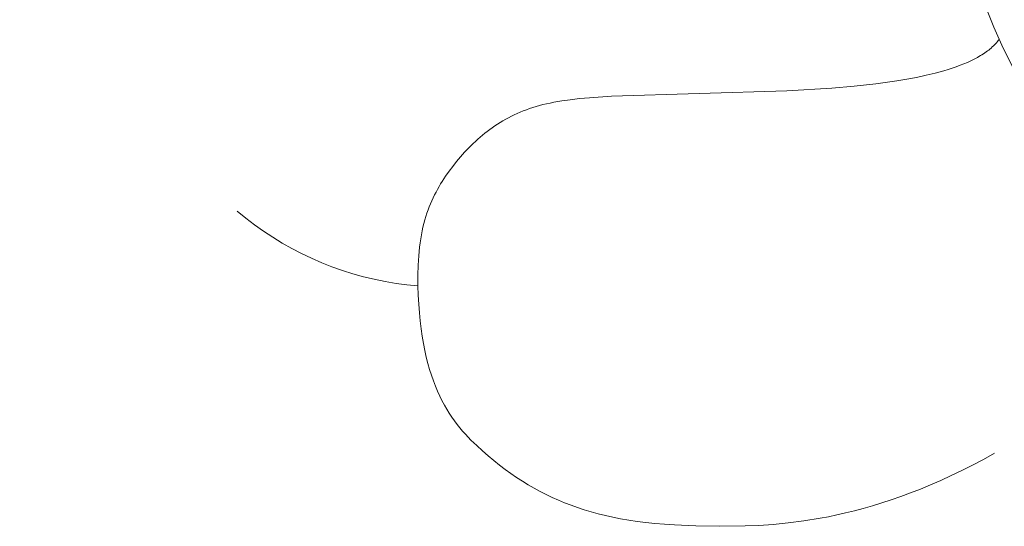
# Model space of a CAD drawing. Header units: millimetres. Extents: x -1459 to 125, y -3469 to 122.
# Tile 113 of 199: x -167.13 to -158.1, y -2947.19 to -2942.54. Entities that reach past the tile are written whole.
import ezdxf

# ---------------------------------------------------------------- set-up
doc = ezdxf.new("R2010")
doc.units = ezdxf.units.MM
doc.header["$MEASUREMENT"] = 0
doc.layers.add('Layer 1', color=7, linetype='Continuous')

msp = doc.modelspace()

# ---------------------------------------------------------------- linework, layer by layer
at = {"layer": 'Layer 1', "color": 5, "lineweight": 9}
for points, knots in [([(-167.1276, -2939.7203), (-167.1276, -2939.7203), (-167.0861, -2939.5527), (-167.0861, -2939.5527), (-167.0861, -2939.5527), (-167.0388, -2939.3865), (-167.0388, -2939.3865), (-167.0388, -2939.3865), (-166.9857, -2939.2221), (-166.9857, -2939.2221), (-166.9857, -2939.2221), (-166.9269, -2939.0597), (-166.9269, -2939.0597), (-166.9269, -2939.0597), (-166.8626, -2938.8994), (-166.8626, -2938.8994), (-166.8626, -2938.8994), (-166.7927, -2938.7414), (-166.7927, -2938.7414), (-166.7927, -2938.7414), (-166.7174, -2938.5859), (-166.7174, -2938.5859), (-166.7174, -2938.5859), (-166.6367, -2938.4332), (-166.6367, -2938.4332), (-166.6367, -2938.4332), (-166.5507, -2938.2833), (-166.5507, -2938.2833), (-166.5507, -2938.2833), (-166.4596, -2938.1366), (-166.4596, -2938.1366), (-166.4596, -2938.1366), (-166.3635, -2937.993), (-166.3635, -2937.993), (-166.3635, -2937.993), (-166.2624, -2937.853), (-166.2624, -2937.853), (-166.2624, -2937.853), (-166.1565, -2937.7165), (-166.1565, -2937.7165), (-166.1565, -2937.7165), (-166.046, -2937.5837), (-166.046, -2937.5837), (-166.046, -2937.5837), (-165.9309, -2937.4549), (-165.9309, -2937.4549), (-165.9309, -2937.4549), (-165.8114, -2937.3302), (-165.8114, -2937.3302), (-165.8114, -2937.3302), (-165.6876, -2937.2096), (-165.6876, -2937.2096), (-165.6876, -2937.2096), (-165.5598, -2937.0935), (-165.5598, -2937.0935), (-165.5598, -2937.0935), (-165.4279, -2936.9819), (-165.4279, -2936.9819), (-165.4279, -2936.9819), (-165.2923, -2936.8749), (-165.2923, -2936.8749), (-165.2923, -2936.8749), (-165.153, -2936.7727), (-165.153, -2936.7727), (-165.153, -2936.7727), (-165.0103, -2936.6754), (-165.0103, -2936.6754), (-165.0103, -2936.6754), (-164.8643, -2936.5831), (-164.8643, -2936.5831), (-164.8643, -2936.5831), (-164.7151, -2936.4959), (-164.7151, -2936.4959), (-164.7151, -2936.4959), (-164.563, -2936.414), (-164.563, -2936.414), (-164.563, -2936.414), (-164.4082, -2936.3374), (-164.4082, -2936.3374), (-164.4082, -2936.3374), (-164.2508, -2936.2662), (-164.2508, -2936.2662), (-164.2508, -2936.2662), (-164.091, -2936.2005), (-164.091, -2936.2005), (-164.091, -2936.2005), (-163.9291, -2936.1405), (-163.9291, -2936.1405), (-163.9291, -2936.1405), (-163.7651, -2936.086), (-163.7651, -2936.086), (-163.7651, -2936.086), (-163.5994, -2936.0374), (-163.5994, -2936.0374), (-163.5994, -2936.0374), (-163.432, -2935.9945), (-163.432, -2935.9945), (-163.432, -2935.9945), (-163.2633, -2935.9574), (-163.2633, -2935.9574), (-163.2633, -2935.9574), (-163.0934, -2935.9262), (-163.0934, -2935.9262), (-163.0934, -2935.9262), (-162.9225, -2935.901), (-162.9225, -2935.901), (-162.9225, -2935.901), (-162.7508, -2935.8817), (-162.7508, -2935.8817), (-162.7508, -2935.8817), (-162.5786, -2935.8684), (-162.5786, -2935.8684), (-162.5786, -2935.8684), (-162.406, -2935.861), (-162.406, -2935.861), (-162.406, -2935.861), (-162.2333, -2935.8597), (-162.2333, -2935.8597), (-162.2333, -2935.8597), (-162.0606, -2935.8643), (-162.0606, -2935.8643), (-162.0606, -2935.8643), (-161.8882, -2935.875), (-161.8882, -2935.875), (-161.8882, -2935.875), (-161.7162, -2935.8917), (-161.7162, -2935.8917), (-161.7162, -2935.8917), (-161.545, -2935.9143), (-161.545, -2935.9143), (-161.545, -2935.9143), (-161.3746, -2935.9428), (-161.3746, -2935.9428), (-161.3746, -2935.9428), (-161.2053, -2935.9772), (-161.2053, -2935.9772), (-161.2053, -2935.9772), (-161.0373, -2936.0175), (-161.0373, -2936.0175), (-161.0373, -2936.0175), (-160.8709, -2936.0637), (-160.8709, -2936.0637), (-160.8709, -2936.0637), (-160.7061, -2936.1155), (-160.7061, -2936.1155), (-160.7061, -2936.1155), (-160.5432, -2936.1731), (-160.5432, -2936.1731), (-160.5432, -2936.1731), (-160.3824, -2936.2363), (-160.3824, -2936.2363), (-160.3824, -2936.2363), (-160.224, -2936.305), (-160.224, -2936.305), (-160.224, -2936.305), (-160.068, -2936.3792), (-160.068, -2936.3792), (-160.068, -2936.3792), (-159.9146, -2936.4588), (-159.9146, -2936.4588), (-159.9146, -2936.4588), (-159.7641, -2936.5436), (-159.7641, -2936.5436), (-159.7641, -2936.5436), (-159.6167, -2936.6336), (-159.6167, -2936.6336), (-159.6167, -2936.6336), (-159.4725, -2936.7287), (-159.4725, -2936.7287), (-159.4725, -2936.7287), (-159.3317, -2936.8288), (-159.3317, -2936.8288), (-159.3317, -2936.8288), (-159.1944, -2936.9336), (-159.1944, -2936.9336), (-159.1944, -2936.9336), (-159.0609, -2937.0432), (-159.0609, -2937.0432), (-159.0609, -2937.0432), (-158.9312, -2937.1574), (-158.9312, -2937.1574), (-158.9312, -2937.1574), (-158.8056, -2937.276), (-158.8056, -2937.276), (-158.8056, -2937.276), (-158.6842, -2937.3988), (-158.6842, -2937.3988), (-158.6842, -2937.3988), (-158.5671, -2937.5259), (-158.5671, -2937.5259), (-158.5671, -2937.5259), (-158.4545, -2937.6569), (-158.4545, -2937.6569), (-158.4545, -2937.6569), (-158.3465, -2937.7917), (-158.3465, -2937.7917), (-158.3465, -2937.7917), (-158.2433, -2937.9302), (-158.2433, -2937.9302), (-158.2433, -2937.9302), (-158.145, -2938.0723), (-158.145, -2938.0723), (-158.145, -2938.0723), (-158.0516, -2938.2176), (-158.0516, -2938.2176), (-158.0516, -2938.2176), (-158.1307, -2938.3809), (-158.1307, -2938.3809), (-158.1307, -2938.3809), (-158.204, -2938.5468), (-158.204, -2938.5468), (-158.204, -2938.5468), (-158.2715, -2938.7152), (-158.2715, -2938.7152), (-158.2715, -2938.7152), (-158.3331, -2938.8858), (-158.3331, -2938.8858), (-158.3331, -2938.8858), (-158.3887, -2939.0585), (-158.3887, -2939.0585), (-158.3887, -2939.0585), (-158.4383, -2939.233), (-158.4383, -2939.233), (-158.4383, -2939.233), (-158.4817, -2939.4091), (-158.4817, -2939.4091), (-158.4817, -2939.4091), (-158.519, -2939.5867), (-158.519, -2939.5867), (-158.519, -2939.5867), (-158.5501, -2939.7654), (-158.5501, -2939.7654), (-158.5501, -2939.7654), (-158.5749, -2939.9451), (-158.5749, -2939.9451), (-158.5749, -2939.9451), (-158.5935, -2940.1256), (-158.5935, -2940.1256), (-158.5935, -2940.1256), (-158.6057, -2940.3066), (-158.6057, -2940.3066), (-158.6057, -2940.3066), (-158.6117, -2940.4879), (-158.6117, -2940.4879), (-158.6117, -2940.4879), (-158.6113, -2940.6693), (-158.6113, -2940.6693), (-158.6113, -2940.6693), (-158.6046, -2940.8506), (-158.6046, -2940.8506), (-158.6046, -2940.8506), (-158.5915, -2941.0315), (-158.5915, -2941.0315), (-158.5915, -2941.0315), (-158.5722, -2941.2119), (-158.5722, -2941.2119), (-158.5722, -2941.2119), (-158.5466, -2941.3915), (-158.5466, -2941.3915), (-158.5466, -2941.3915), (-158.5147, -2941.5701), (-158.5147, -2941.5701), (-158.5147, -2941.5701), (-158.4767, -2941.7475), (-158.4767, -2941.7475), (-158.4767, -2941.7475), (-158.4325, -2941.9234), (-158.4325, -2941.9234), (-158.4325, -2941.9234), (-158.3822, -2942.0977), (-158.3822, -2942.0977), (-158.3822, -2942.0977), (-158.3258, -2942.2702), (-158.3258, -2942.2702), (-158.3258, -2942.2702), (-158.2635, -2942.4405), (-158.2635, -2942.4405), (-158.2635, -2942.4405), (-158.1952, -2942.6086), (-158.1952, -2942.6086), (-158.1952, -2942.6086), (-158.1212, -2942.7742), (-158.1212, -2942.7742), (-158.1212, -2942.7742), (-158.0414, -2942.9372), (-158.0414, -2942.9372), (-158.0414, -2942.9372), (-157.956, -2943.0972), (-157.956, -2943.0972), (-157.956, -2943.0972), (-157.865, -2943.2542), (-157.865, -2943.2542), (-157.865, -2943.2542), (-157.7687, -2943.4079), (-157.7687, -2943.4079), (-157.7687, -2943.4079), (-157.667, -2943.5582), (-157.667, -2943.5582), (-157.667, -2943.5582), (-157.5602, -2943.7048), (-157.5602, -2943.7048), (-157.5602, -2943.7048), (-157.4483, -2943.8476), (-157.4483, -2943.8476), (-157.4483, -2943.8476), (-157.3316, -2943.9864), (-157.3316, -2943.9864), (-157.3316, -2943.9864), (-157.21, -2944.1211), (-157.21, -2944.1211), (-157.21, -2944.1211), (-157.0838, -2944.2514), (-157.0838, -2944.2514), (-157.0838, -2944.2514), (-156.9532, -2944.3773), (-156.9532, -2944.3773), (-156.9532, -2944.3773), (-156.8182, -2944.4986), (-156.8182, -2944.4986), (-156.8182, -2944.4986), (-156.6792, -2944.615), (-156.6792, -2944.615), (-156.6792, -2944.615), (-156.5361, -2944.7266), (-156.5361, -2944.7266), (-156.5361, -2944.7266), (-156.3892, -2944.8331), (-156.3892, -2944.8331), (-156.3892, -2944.8331), (-156.2387, -2944.9344), (-156.2387, -2944.9344), (-156.2387, -2944.9344), (-156.0848, -2945.0304), (-156.0848, -2945.0304), (-156.0848, -2945.0304), (-155.9276, -2945.121), (-155.9276, -2945.121), (-155.9276, -2945.121), (-155.7674, -2945.206), (-155.7674, -2945.206), (-155.7674, -2945.206), (-155.6043, -2945.2854), (-155.6043, -2945.2854), (-155.6043, -2945.2854), (-155.4385, -2945.3591), (-155.4385, -2945.3591), (-155.4385, -2945.3591), (-155.2703, -2945.427), (-155.2703, -2945.427), (-155.2703, -2945.427), (-155.0998, -2945.4889), (-155.0998, -2945.4889), (-155.0998, -2945.4889), (-154.9272, -2945.5449), (-154.9272, -2945.5449), (-154.9272, -2945.5449), (-154.7528, -2945.5948), (-154.7528, -2945.5948), (-154.7528, -2945.5948), (-154.5767, -2945.6386), (-154.5767, -2945.6386), (-154.5767, -2945.6386), (-154.3993, -2945.6763), (-154.3993, -2945.6763), (-154.3993, -2945.6763), (-154.2206, -2945.7077), (-154.2206, -2945.7077), (-154.2206, -2945.7077), (-154.041, -2945.7329), (-154.041, -2945.7329), (-154.041, -2945.7329), (-153.8605, -2945.7519), (-153.8605, -2945.7519), (-153.8605, -2945.7519), (-153.6796, -2945.7645), (-153.6796, -2945.7645), (-153.6796, -2945.7645), (-153.4983, -2945.7708), (-153.4983, -2945.7708), (-153.4983, -2945.7708), (-153.3169, -2945.7708), (-153.3169, -2945.7708), (-153.3169, -2945.7708), (-153.1355, -2945.7644), (-153.1355, -2945.7644), (-153.1355, -2945.7644), (-152.9546, -2945.7518), (-152.9546, -2945.7518), (-152.9546, -2945.7518), (-152.7742, -2945.7328), (-152.7742, -2945.7328), (-152.7742, -2945.7328), (-152.5945, -2945.7076), (-152.5945, -2945.7076), (-152.5945, -2945.7076), (-152.4158, -2945.6761), (-152.4158, -2945.6761), (-152.4158, -2945.6761), (-152.2384, -2945.6384), (-152.2384, -2945.6384), (-152.2384, -2945.6384), (-152.0624, -2945.5946), (-152.0624, -2945.5946), (-152.0624, -2945.5946), (-151.888, -2945.5446), (-151.888, -2945.5446), (-151.888, -2945.5446), (-151.7154, -2945.4886), (-151.7154, -2945.4886), (-151.7154, -2945.4886), (-151.5449, -2945.4266), (-151.5449, -2945.4266), (-151.5449, -2945.4266), (-151.3767, -2945.3587), (-151.3767, -2945.3587), (-151.3767, -2945.3587), (-151.2109, -2945.285), (-151.2109, -2945.285), (-151.2109, -2945.285), (-151.0478, -2945.2056), (-151.0478, -2945.2056), (-151.0478, -2945.2056), (-150.8876, -2945.1205), (-150.8876, -2945.1205), (-150.8876, -2945.1205), (-150.7304, -2945.0299), (-150.7304, -2945.0299), (-150.7304, -2945.0299), (-150.5765, -2944.9339), (-150.5765, -2944.9339), (-150.5765, -2944.9339), (-150.4261, -2944.8325), (-150.4261, -2944.8325), (-150.4261, -2944.8325), (-150.2792, -2944.726), (-150.2792, -2944.726), (-150.2792, -2944.726), (-150.1362, -2944.6144), (-150.1362, -2944.6144), (-150.1362, -2944.6144), (-149.9971, -2944.4979), (-149.9971, -2944.4979), (-149.9971, -2944.4979), (-149.8622, -2944.3766), (-149.8622, -2944.3766), (-149.8622, -2944.3766), (-149.7316, -2944.2507), (-149.7316, -2944.2507), (-149.7316, -2944.2507), (-149.6054, -2944.1204), (-149.6054, -2944.1204), (-149.6054, -2944.1204), (-149.4839, -2943.9857), (-149.4839, -2943.9857), (-149.4839, -2943.9857), (-149.3671, -2943.8468), (-149.3671, -2943.8468), (-149.3671, -2943.8468), (-149.2553, -2943.704), (-149.2553, -2943.704), (-149.2553, -2943.704), (-149.1485, -2943.5573), (-149.1485, -2943.5573), (-149.1485, -2943.5573), (-149.0469, -2943.4071), (-149.0469, -2943.4071), (-149.0469, -2943.4071), (-148.9506, -2943.2533), (-148.9506, -2943.2533), (-148.9506, -2943.2533), (-148.8596, -2943.0963), (-148.8596, -2943.0963), (-148.8596, -2943.0963), (-148.7743, -2942.9363), (-148.7743, -2942.9363), (-148.7743, -2942.9363), (-148.6945, -2942.7733), (-148.6945, -2942.7733), (-148.6945, -2942.7733), (-148.6205, -2942.6077), (-148.6205, -2942.6077), (-148.6205, -2942.6077), (-148.5523, -2942.4396), (-148.5523, -2942.4396), (-148.5523, -2942.4396), (-148.49, -2942.2692), (-148.49, -2942.2692), (-148.49, -2942.2692), (-148.4337, -2942.0968), (-148.4337, -2942.0968), (-148.4337, -2942.0968), (-148.3834, -2941.9225), (-148.3834, -2941.9225), (-148.3834, -2941.9225), (-148.3392, -2941.7465), (-148.3392, -2941.7465), (-148.3392, -2941.7465), (-148.3012, -2941.5691), (-148.3012, -2941.5691), (-148.3012, -2941.5691), (-148.2694, -2941.3905), (-148.2694, -2941.3905), (-148.2694, -2941.3905), (-148.2438, -2941.2109), (-148.2438, -2941.2109), (-148.2438, -2941.2109), (-148.2245, -2941.0306), (-148.2245, -2941.0306), (-148.2245, -2941.0306), (-148.2115, -2940.8496), (-148.2115, -2940.8496), (-148.2115, -2940.8496), (-148.2048, -2940.6683), (-148.2048, -2940.6683), (-148.2048, -2940.6683), (-148.2045, -2940.4869), (-148.2045, -2940.4869), (-148.2045, -2940.4869), (-148.2104, -2940.3056), (-148.2104, -2940.3056), (-148.2104, -2940.3056), (-148.2227, -2940.1246), (-148.2227, -2940.1246), (-148.2227, -2940.1246), (-148.2413, -2939.9441), (-148.2413, -2939.9441), (-148.2413, -2939.9441), (-148.2662, -2939.7644), (-148.2662, -2939.7644), (-148.2662, -2939.7644), (-148.2973, -2939.5857), (-148.2973, -2939.5857), (-148.2973, -2939.5857), (-148.3346, -2939.4082), (-148.3346, -2939.4082), (-148.3346, -2939.4082), (-148.3781, -2939.2321), (-148.3781, -2939.2321), (-148.3781, -2939.2321), (-148.4277, -2939.0576), (-148.4277, -2939.0576), (-148.4277, -2939.0576), (-148.4833, -2938.8849), (-148.4833, -2938.8849), (-148.4833, -2938.8849), (-148.5449, -2938.7143), (-148.5449, -2938.7143), (-148.5449, -2938.7143), (-148.6125, -2938.5459), (-148.6125, -2938.5459), (-148.6125, -2938.5459), (-148.6858, -2938.38), (-148.6858, -2938.38), (-148.6858, -2938.38), (-148.765, -2938.2167), (-148.765, -2938.2167), (-148.765, -2938.2167), (-148.8497, -2938.0563), (-148.8497, -2938.0563), (-148.8497, -2938.0563), (-148.94, -2937.899), (-148.94, -2937.899), (-148.94, -2937.899), (-149.0357, -2937.7449), (-149.0357, -2937.7449), (-149.0357, -2937.7449), (-149.1367, -2937.5942), (-149.1367, -2937.5942)], [0, 0, 0, 0, 0.0052910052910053, 0.0052910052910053, 0.0052910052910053, 0.0105820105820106, 0.0105820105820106, 0.0105820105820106, 0.0158730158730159, 0.0158730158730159, 0.0158730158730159, 0.0211640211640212, 0.0211640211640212, 0.0211640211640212, 0.0264550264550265, 0.0264550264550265, 0.0264550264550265, 0.0317460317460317, 0.0317460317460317, 0.0317460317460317, 0.037037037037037, 0.037037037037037, 0.037037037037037, 0.0423280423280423, 0.0423280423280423, 0.0423280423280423, 0.0476190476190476, 0.0476190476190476, 0.0476190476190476, 0.0529100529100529, 0.0529100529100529, 0.0529100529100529, 0.0582010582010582, 0.0582010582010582, 0.0582010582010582, 0.0634920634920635, 0.0634920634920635, 0.0634920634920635, 0.0687830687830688, 0.0687830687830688, 0.0687830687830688, 0.0740740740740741, 0.0740740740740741, 0.0740740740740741, 0.0793650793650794, 0.0793650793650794, 0.0793650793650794, 0.0846560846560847, 0.0846560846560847, 0.0846560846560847, 0.0899470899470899, 0.0899470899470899, 0.0899470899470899, 0.0952380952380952, 0.0952380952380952, 0.0952380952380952, 0.1005291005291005, 0.1005291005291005, 0.1005291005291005, 0.1058201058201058, 0.1058201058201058, 0.1058201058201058, 0.1111111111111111, 0.1111111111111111, 0.1111111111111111, 0.1164021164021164, 0.1164021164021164, 0.1164021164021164, 0.1216931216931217, 0.1216931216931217, 0.1216931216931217, 0.126984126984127, 0.126984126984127, 0.126984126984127, 0.1322751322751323, 0.1322751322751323, 0.1322751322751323, 0.1375661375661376, 0.1375661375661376, 0.1375661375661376, 0.1428571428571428, 0.1428571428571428, 0.1428571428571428, 0.1481481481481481, 0.1481481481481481, 0.1481481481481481, 0.1534391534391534, 0.1534391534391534, 0.1534391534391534, 0.1587301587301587, 0.1587301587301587, 0.1587301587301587, 0.164021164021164, 0.164021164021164, 0.164021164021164, 0.1693121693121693, 0.1693121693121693, 0.1693121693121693, 0.1746031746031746, 0.1746031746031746, 0.1746031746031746, 0.1798941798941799, 0.1798941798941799, 0.1798941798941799, 0.1851851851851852, 0.1851851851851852, 0.1851851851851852, 0.1904761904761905, 0.1904761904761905, 0.1904761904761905, 0.1957671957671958, 0.1957671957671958, 0.1957671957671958, 0.201058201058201, 0.201058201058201, 0.201058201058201, 0.2063492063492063, 0.2063492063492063, 0.2063492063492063, 0.2116402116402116, 0.2116402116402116, 0.2116402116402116, 0.2169312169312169, 0.2169312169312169, 0.2169312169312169, 0.2222222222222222, 0.2222222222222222, 0.2222222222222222, 0.2275132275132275, 0.2275132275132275, 0.2275132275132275, 0.2328042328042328, 0.2328042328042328, 0.2328042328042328, 0.2380952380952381, 0.2380952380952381, 0.2380952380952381, 0.2433862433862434, 0.2433862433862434, 0.2433862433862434, 0.2486772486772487, 0.2486772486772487, 0.2486772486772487, 0.253968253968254, 0.253968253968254, 0.253968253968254, 0.2592592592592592, 0.2592592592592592, 0.2592592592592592, 0.2645502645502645, 0.2645502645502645, 0.2645502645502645, 0.2698412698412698, 0.2698412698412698, 0.2698412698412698, 0.2751322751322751, 0.2751322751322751, 0.2751322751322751, 0.2804232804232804, 0.2804232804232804, 0.2804232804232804, 0.2857142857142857, 0.2857142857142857, 0.2857142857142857, 0.291005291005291, 0.291005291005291, 0.291005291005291, 0.2962962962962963, 0.2962962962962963, 0.2962962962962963, 0.3015873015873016, 0.3015873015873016, 0.3015873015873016, 0.3068783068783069, 0.3068783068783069, 0.3068783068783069, 0.3121693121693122, 0.3121693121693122, 0.3121693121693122, 0.3174603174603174, 0.3174603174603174, 0.3174603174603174, 0.3227513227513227, 0.3227513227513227, 0.3227513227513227, 0.328042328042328, 0.328042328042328, 0.328042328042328, 0.3333333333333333, 0.3333333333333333, 0.3333333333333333, 0.3386243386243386, 0.3386243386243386, 0.3386243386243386, 0.3439153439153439, 0.3439153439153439, 0.3439153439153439, 0.3492063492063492, 0.3492063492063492, 0.3492063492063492, 0.3544973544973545, 0.3544973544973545, 0.3544973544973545, 0.3597883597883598, 0.3597883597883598, 0.3597883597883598, 0.3650793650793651, 0.3650793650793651, 0.3650793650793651, 0.3703703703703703, 0.3703703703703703, 0.3703703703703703, 0.3756613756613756, 0.3756613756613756, 0.3756613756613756, 0.3809523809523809, 0.3809523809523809, 0.3809523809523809, 0.3862433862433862, 0.3862433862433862, 0.3862433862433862, 0.3915343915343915, 0.3915343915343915, 0.3915343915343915, 0.3968253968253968, 0.3968253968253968, 0.3968253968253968, 0.4021164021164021, 0.4021164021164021, 0.4021164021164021, 0.4074074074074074, 0.4074074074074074, 0.4074074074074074, 0.4126984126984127, 0.4126984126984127, 0.4126984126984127, 0.417989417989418, 0.417989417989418, 0.417989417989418, 0.4232804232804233, 0.4232804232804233, 0.4232804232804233, 0.4285714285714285, 0.4285714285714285, 0.4285714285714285, 0.4338624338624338, 0.4338624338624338, 0.4338624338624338, 0.4391534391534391, 0.4391534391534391, 0.4391534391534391, 0.4444444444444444, 0.4444444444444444, 0.4444444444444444, 0.4497354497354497, 0.4497354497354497, 0.4497354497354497, 0.455026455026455, 0.455026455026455, 0.455026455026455, 0.4603174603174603, 0.4603174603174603, 0.4603174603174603, 0.4656084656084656, 0.4656084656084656, 0.4656084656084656, 0.4708994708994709, 0.4708994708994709, 0.4708994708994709, 0.4761904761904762, 0.4761904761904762, 0.4761904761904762, 0.4814814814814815, 0.4814814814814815, 0.4814814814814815, 0.4867724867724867, 0.4867724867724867, 0.4867724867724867, 0.492063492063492, 0.492063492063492, 0.492063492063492, 0.4973544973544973, 0.4973544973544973, 0.4973544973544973, 0.5026455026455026, 0.5026455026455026, 0.5026455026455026, 0.5079365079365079, 0.5079365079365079, 0.5079365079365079, 0.5132275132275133, 0.5132275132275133, 0.5132275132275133, 0.5185185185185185, 0.5185185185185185, 0.5185185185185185, 0.5238095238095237, 0.5238095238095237, 0.5238095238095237, 0.5291005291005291, 0.5291005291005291, 0.5291005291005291, 0.5343915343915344, 0.5343915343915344, 0.5343915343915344, 0.5396825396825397, 0.5396825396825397, 0.5396825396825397, 0.5449735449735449, 0.5449735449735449, 0.5449735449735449, 0.5502645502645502, 0.5502645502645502, 0.5502645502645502, 0.5555555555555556, 0.5555555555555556, 0.5555555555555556, 0.5608465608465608, 0.5608465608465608, 0.5608465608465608, 0.566137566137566, 0.566137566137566, 0.566137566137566, 0.5714285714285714, 0.5714285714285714, 0.5714285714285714, 0.5767195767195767, 0.5767195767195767, 0.5767195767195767, 0.582010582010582, 0.582010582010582, 0.582010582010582, 0.5873015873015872, 0.5873015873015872, 0.5873015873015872, 0.5925925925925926, 0.5925925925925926, 0.5925925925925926, 0.5978835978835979, 0.5978835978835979, 0.5978835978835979, 0.6031746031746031, 0.6031746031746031, 0.6031746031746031, 0.6084656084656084, 0.6084656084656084, 0.6084656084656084, 0.6137566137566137, 0.6137566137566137, 0.6137566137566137, 0.6190476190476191, 0.6190476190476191, 0.6190476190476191, 0.6243386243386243, 0.6243386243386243, 0.6243386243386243, 0.6296296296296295, 0.6296296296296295, 0.6296296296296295, 0.6349206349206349, 0.6349206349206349, 0.6349206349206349, 0.6402116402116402, 0.6402116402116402, 0.6402116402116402, 0.6455026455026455, 0.6455026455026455, 0.6455026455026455, 0.6507936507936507, 0.6507936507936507, 0.6507936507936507, 0.656084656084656, 0.656084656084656, 0.656084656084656, 0.6613756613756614, 0.6613756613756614, 0.6613756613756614, 0.6666666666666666, 0.6666666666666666, 0.6666666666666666, 0.6719576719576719, 0.6719576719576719, 0.6719576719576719, 0.6772486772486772, 0.6772486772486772, 0.6772486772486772, 0.6825396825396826, 0.6825396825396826, 0.6825396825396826, 0.6878306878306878, 0.6878306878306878, 0.6878306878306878, 0.693121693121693, 0.693121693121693, 0.693121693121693, 0.6984126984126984, 0.6984126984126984, 0.6984126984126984, 0.7037037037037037, 0.7037037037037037, 0.7037037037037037, 0.708994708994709, 0.708994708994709, 0.708994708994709, 0.7142857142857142, 0.7142857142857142, 0.7142857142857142, 0.7195767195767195, 0.7195767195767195, 0.7195767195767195, 0.7248677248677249, 0.7248677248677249, 0.7248677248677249, 0.7301587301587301, 0.7301587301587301, 0.7301587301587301, 0.7354497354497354, 0.7354497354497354, 0.7354497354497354, 0.7407407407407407, 0.7407407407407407, 0.7407407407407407, 0.746031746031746, 0.746031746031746, 0.746031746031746, 0.7513227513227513, 0.7513227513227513, 0.7513227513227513, 0.7566137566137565, 0.7566137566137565, 0.7566137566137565, 0.7619047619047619, 0.7619047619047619, 0.7619047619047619, 0.7671957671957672, 0.7671957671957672, 0.7671957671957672, 0.7724867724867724, 0.7724867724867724, 0.7724867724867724, 0.7777777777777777, 0.7777777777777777, 0.7777777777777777, 0.783068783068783, 0.783068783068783, 0.783068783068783, 0.7883597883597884, 0.7883597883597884, 0.7883597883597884, 0.7936507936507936, 0.7936507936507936, 0.7936507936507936, 0.7989417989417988, 0.7989417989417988, 0.7989417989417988, 0.8042328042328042, 0.8042328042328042, 0.8042328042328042, 0.8095238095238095, 0.8095238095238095, 0.8095238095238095, 0.8148148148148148, 0.8148148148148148, 0.8148148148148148, 0.82010582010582, 0.82010582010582, 0.82010582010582, 0.8253968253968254, 0.8253968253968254, 0.8253968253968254, 0.8306878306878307, 0.8306878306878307, 0.8306878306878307, 0.8359788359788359, 0.8359788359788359, 0.8359788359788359, 0.8412698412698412, 0.8412698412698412, 0.8412698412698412, 0.8465608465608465, 0.8465608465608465, 0.8465608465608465, 0.8518518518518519, 0.8518518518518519, 0.8518518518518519, 0.8571428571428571, 0.8571428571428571, 0.8571428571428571, 0.8624338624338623, 0.8624338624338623, 0.8624338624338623, 0.8677248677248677, 0.8677248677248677, 0.8677248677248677, 0.873015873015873, 0.873015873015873, 0.873015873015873, 0.8783068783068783, 0.8783068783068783, 0.8783068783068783, 0.8835978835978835, 0.8835978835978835, 0.8835978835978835, 0.8888888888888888, 0.8888888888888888, 0.8888888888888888, 0.8941798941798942, 0.8941798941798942, 0.8941798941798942, 0.8994708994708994, 0.8994708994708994, 0.8994708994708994, 0.9047619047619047, 0.9047619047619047, 0.9047619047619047, 0.91005291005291, 0.91005291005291, 0.91005291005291, 0.9153439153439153, 0.9153439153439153, 0.9153439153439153, 0.9206349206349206, 0.9206349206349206, 0.9206349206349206, 0.9259259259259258, 0.9259259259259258, 0.9259259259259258, 0.9312169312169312, 0.9312169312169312, 0.9312169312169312, 0.9365079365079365, 0.9365079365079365, 0.9365079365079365, 0.9417989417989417, 0.9417989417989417, 0.9417989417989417, 0.947089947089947, 0.947089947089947, 0.947089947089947, 0.9523809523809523, 0.9523809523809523, 0.9523809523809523, 0.9576719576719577, 0.9576719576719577, 0.9576719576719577, 0.9629629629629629, 0.9629629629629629, 0.9629629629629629, 0.9682539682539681, 0.9682539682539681, 0.9682539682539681, 0.9735449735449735, 0.9735449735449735, 0.9735449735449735, 0.9788359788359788, 0.9788359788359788, 0.9788359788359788, 0.9841269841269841, 0.9841269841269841, 0.9841269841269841, 0.9894179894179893, 0.9894179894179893, 0.9894179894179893, 0.9947089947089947, 0.9947089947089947, 0.9947089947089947, 1, 1, 1, 1]), ([(-158.1459, -2942.7207), (-158.1459, -2942.7207), (-158.1537, -2942.7312), (-158.1537, -2942.7312), (-158.1537, -2942.7312), (-158.1619, -2942.7415), (-158.1619, -2942.7415), (-158.1619, -2942.7415), (-158.1705, -2942.7516), (-158.1705, -2942.7516), (-158.1705, -2942.7516), (-158.1795, -2942.7616), (-158.1795, -2942.7616), (-158.1795, -2942.7616), (-158.1889, -2942.7714), (-158.1889, -2942.7714), (-158.1889, -2942.7714), (-158.1987, -2942.7811), (-158.1987, -2942.7811), (-158.1987, -2942.7811), (-158.2089, -2942.7907), (-158.2089, -2942.7907), (-158.2089, -2942.7907), (-158.2195, -2942.8001), (-158.2195, -2942.8001), (-158.2195, -2942.8001), (-158.2305, -2942.8093), (-158.2305, -2942.8093), (-158.2305, -2942.8093), (-158.2418, -2942.8184), (-158.2418, -2942.8184), (-158.2418, -2942.8184), (-158.2535, -2942.8274), (-158.2535, -2942.8274), (-158.2535, -2942.8274), (-158.2656, -2942.8362), (-158.2656, -2942.8362), (-158.2656, -2942.8362), (-158.2781, -2942.8449), (-158.2781, -2942.8449), (-158.2781, -2942.8449), (-158.2908, -2942.8534), (-158.2908, -2942.8534), (-158.2908, -2942.8534), (-158.304, -2942.8618), (-158.304, -2942.8618), (-158.304, -2942.8618), (-158.3175, -2942.8701), (-158.3175, -2942.8701), (-158.3175, -2942.8701), (-158.3313, -2942.8782), (-158.3313, -2942.8782), (-158.3313, -2942.8782), (-158.3455, -2942.8862), (-158.3455, -2942.8862), (-158.3455, -2942.8862), (-158.3748, -2942.9018), (-158.3748, -2942.9018), (-158.3748, -2942.9018), (-158.4054, -2942.9168), (-158.4054, -2942.9168), (-158.4054, -2942.9168), (-158.4373, -2942.9314), (-158.4373, -2942.9314), (-158.4373, -2942.9314), (-158.4704, -2942.9454), (-158.4704, -2942.9454), (-158.4704, -2942.9454), (-158.5046, -2942.9589), (-158.5046, -2942.9589), (-158.5046, -2942.9589), (-158.54, -2942.972), (-158.54, -2942.972), (-158.54, -2942.972), (-158.5765, -2942.9846), (-158.5765, -2942.9846), (-158.5765, -2942.9846), (-158.614, -2942.9967), (-158.614, -2942.9967), (-158.614, -2942.9967), (-158.6526, -2943.0083), (-158.6526, -2943.0083), (-158.6526, -2943.0083), (-158.7326, -2943.0303), (-158.7326, -2943.0303), (-158.7326, -2943.0303), (-158.8162, -2943.0505), (-158.8162, -2943.0505), (-158.8162, -2943.0505), (-158.9032, -2943.0692), (-158.9032, -2943.0692), (-158.9032, -2943.0692), (-158.9931, -2943.0862), (-158.9931, -2943.0862), (-158.9931, -2943.0862), (-159.0857, -2943.1018), (-159.0857, -2943.1018), (-159.0857, -2943.1018), (-159.2778, -2943.1287), (-159.2778, -2943.1287), (-159.2778, -2943.1287), (-159.477, -2943.1507), (-159.477, -2943.1507), (-159.477, -2943.1507), (-159.6807, -2943.1682), (-159.6807, -2943.1682), (-159.6807, -2943.1682), (-160.0922, -2943.1925), (-160.0922, -2943.1925), (-160.0922, -2943.1925), (-161.7004, -2943.2423), (-161.7004, -2943.2423), (-161.7004, -2943.2423), (-161.9039, -2943.256), (-161.9039, -2943.256), (-161.9039, -2943.256), (-161.9944, -2943.2644), (-161.9944, -2943.2644), (-161.9944, -2943.2644), (-162.0783, -2943.274), (-162.0783, -2943.274), (-162.0783, -2943.274), (-162.1563, -2943.285), (-162.1563, -2943.285), (-162.1563, -2943.285), (-162.229, -2943.2975), (-162.229, -2943.2975), (-162.229, -2943.2975), (-162.2636, -2943.3044), (-162.2636, -2943.3044), (-162.2636, -2943.3044), (-162.2972, -2943.3117), (-162.2972, -2943.3117), (-162.2972, -2943.3117), (-162.3298, -2943.3195), (-162.3298, -2943.3195), (-162.3298, -2943.3195), (-162.3615, -2943.3278), (-162.3615, -2943.3278), (-162.3615, -2943.3278), (-162.3924, -2943.3365), (-162.3924, -2943.3365), (-162.3924, -2943.3365), (-162.4226, -2943.3458), (-162.4226, -2943.3458), (-162.4226, -2943.3458), (-162.4521, -2943.3555), (-162.4521, -2943.3555), (-162.4521, -2943.3555), (-162.4811, -2943.3659), (-162.4811, -2943.3659), (-162.4811, -2943.3659), (-162.5096, -2943.3768), (-162.5096, -2943.3768), (-162.5096, -2943.3768), (-162.5376, -2943.3882), (-162.5376, -2943.3882), (-162.5376, -2943.3882), (-162.5652, -2943.4002), (-162.5652, -2943.4002), (-162.5652, -2943.4002), (-162.5923, -2943.4127), (-162.5923, -2943.4127), (-162.5923, -2943.4127), (-162.619, -2943.4258), (-162.619, -2943.4258), (-162.619, -2943.4258), (-162.6452, -2943.4393), (-162.6452, -2943.4393), (-162.6452, -2943.4393), (-162.671, -2943.4534), (-162.671, -2943.4534), (-162.671, -2943.4534), (-162.6964, -2943.4679), (-162.6964, -2943.4679), (-162.6964, -2943.4679), (-162.7213, -2943.4829), (-162.7213, -2943.4829), (-162.7213, -2943.4829), (-162.7458, -2943.4983), (-162.7458, -2943.4983), (-162.7458, -2943.4983), (-162.7699, -2943.5142), (-162.7699, -2943.5142), (-162.7699, -2943.5142), (-162.7936, -2943.5306), (-162.7936, -2943.5306), (-162.7936, -2943.5306), (-162.8169, -2943.5473), (-162.8169, -2943.5473), (-162.8169, -2943.5473), (-162.8398, -2943.5645), (-162.8398, -2943.5645), (-162.8398, -2943.5645), (-162.8622, -2943.5821), (-162.8622, -2943.5821), (-162.8622, -2943.5821), (-162.8843, -2943.6), (-162.8843, -2943.6), (-162.8843, -2943.6), (-162.906, -2943.6184), (-162.906, -2943.6184), (-162.906, -2943.6184), (-162.9274, -2943.6371), (-162.9274, -2943.6371), (-162.9274, -2943.6371), (-162.9483, -2943.6561), (-162.9483, -2943.6561), (-162.9483, -2943.6561), (-162.9689, -2943.6755), (-162.9689, -2943.6755), (-162.9689, -2943.6755), (-163.009, -2943.7153), (-163.009, -2943.7153), (-163.009, -2943.7153), (-163.0477, -2943.7563), (-163.0477, -2943.7563), (-163.0477, -2943.7563), (-163.085, -2943.7984), (-163.085, -2943.7984), (-163.085, -2943.7984), (-163.121, -2943.8415), (-163.121, -2943.8415), (-163.121, -2943.8415), (-163.1558, -2943.8856), (-163.1558, -2943.8856), (-163.1558, -2943.8856), (-163.1892, -2943.9305), (-163.1892, -2943.9305), (-163.1892, -2943.9305), (-163.2215, -2943.9762), (-163.2215, -2943.9762), (-163.2215, -2943.9762), (-163.2524, -2944.023), (-163.2524, -2944.023), (-163.2524, -2944.023), (-163.2674, -2944.0469), (-163.2674, -2944.0469), (-163.2674, -2944.0469), (-163.2819, -2944.0712), (-163.2819, -2944.0712), (-163.2819, -2944.0712), (-163.2961, -2944.096), (-163.2961, -2944.096), (-163.2961, -2944.096), (-163.3098, -2944.1212), (-163.3098, -2944.1212), (-163.3098, -2944.1212), (-163.3231, -2944.147), (-163.3231, -2944.147), (-163.3231, -2944.147), (-163.336, -2944.1733), (-163.336, -2944.1733), (-163.336, -2944.1733), (-163.3484, -2944.2003), (-163.3484, -2944.2003), (-163.3484, -2944.2003), (-163.3604, -2944.2278), (-163.3604, -2944.2278), (-163.3604, -2944.2278), (-163.3718, -2944.2561), (-163.3718, -2944.2561), (-163.3718, -2944.2561), (-163.3828, -2944.2851), (-163.3828, -2944.2851), (-163.3828, -2944.2851), (-163.3932, -2944.3149), (-163.3932, -2944.3149), (-163.3932, -2944.3149), (-163.4031, -2944.3456), (-163.4031, -2944.3456), (-163.4031, -2944.3456), (-163.4124, -2944.377), (-163.4124, -2944.377), (-163.4124, -2944.377), (-163.4212, -2944.4094), (-163.4212, -2944.4094), (-163.4212, -2944.4094), (-163.4294, -2944.4428), (-163.4294, -2944.4428), (-163.4294, -2944.4428), (-163.437, -2944.4771), (-163.437, -2944.4771), (-163.437, -2944.4771), (-163.4439, -2944.5125), (-163.4439, -2944.5125), (-163.4439, -2944.5125), (-163.4503, -2944.5489), (-163.4503, -2944.5489), (-163.4503, -2944.5489), (-163.4559, -2944.5864), (-163.4559, -2944.5864), (-163.4559, -2944.5864), (-163.461, -2944.6252), (-163.461, -2944.6252), (-163.461, -2944.6252), (-163.4653, -2944.6651), (-163.4653, -2944.6651), (-163.4653, -2944.6651), (-163.469, -2944.7062), (-163.469, -2944.7062), (-163.469, -2944.7062), (-163.4719, -2944.7487), (-163.4719, -2944.7487), (-163.4719, -2944.7487), (-163.4741, -2944.7924), (-163.4741, -2944.7924), (-163.4741, -2944.7924), (-163.4763, -2944.8841), (-163.4763, -2944.8841), (-163.4763, -2944.8841), (-163.4753, -2944.9817), (-163.4753, -2944.9817), (-163.4753, -2944.9817), (-163.4724, -2945.0667), (-163.4724, -2945.0667), (-163.4724, -2945.0667), (-163.4679, -2945.1484), (-163.4679, -2945.1484), (-163.4679, -2945.1484), (-163.462, -2945.2268), (-163.462, -2945.2268), (-163.462, -2945.2268), (-163.4547, -2945.302), (-163.4547, -2945.302), (-163.4547, -2945.302), (-163.4461, -2945.3742), (-163.4461, -2945.3742), (-163.4461, -2945.3742), (-163.4361, -2945.4434), (-163.4361, -2945.4434), (-163.4361, -2945.4434), (-163.4249, -2945.5097), (-163.4249, -2945.5097), (-163.4249, -2945.5097), (-163.4125, -2945.5732), (-163.4125, -2945.5732), (-163.4125, -2945.5732), (-163.3989, -2945.634), (-163.3989, -2945.634), (-163.3989, -2945.634), (-163.3843, -2945.6921), (-163.3843, -2945.6921), (-163.3843, -2945.6921), (-163.3686, -2945.7478), (-163.3686, -2945.7478), (-163.3686, -2945.7478), (-163.3519, -2945.8009), (-163.3519, -2945.8009), (-163.3519, -2945.8009), (-163.3342, -2945.8518), (-163.3342, -2945.8518), (-163.3342, -2945.8518), (-163.3156, -2945.9004), (-163.3156, -2945.9004), (-163.3156, -2945.9004), (-163.2962, -2945.9468), (-163.2962, -2945.9468), (-163.2962, -2945.9468), (-163.276, -2945.9912), (-163.276, -2945.9912), (-163.276, -2945.9912), (-163.2551, -2946.0335), (-163.2551, -2946.0335), (-163.2551, -2946.0335), (-163.2334, -2946.074), (-163.2334, -2946.074), (-163.2334, -2946.074), (-163.2111, -2946.1127), (-163.2111, -2946.1127), (-163.2111, -2946.1127), (-163.1882, -2946.1497), (-163.1882, -2946.1497), (-163.1882, -2946.1497), (-163.1647, -2946.1851), (-163.1647, -2946.1851), (-163.1647, -2946.1851), (-163.1407, -2946.2189), (-163.1407, -2946.2189), (-163.1407, -2946.2189), (-163.1163, -2946.2513), (-163.1163, -2946.2513), (-163.1163, -2946.2513), (-163.0915, -2946.2824), (-163.0915, -2946.2824), (-163.0915, -2946.2824), (-163.0664, -2946.3122), (-163.0664, -2946.3122), (-163.0664, -2946.3122), (-163.0409, -2946.3408), (-163.0409, -2946.3408), (-163.0409, -2946.3408), (-163.0152, -2946.3684), (-163.0152, -2946.3684), (-163.0152, -2946.3684), (-162.9893, -2946.395), (-162.9893, -2946.395), (-162.9893, -2946.395), (-162.9632, -2946.4207), (-162.9632, -2946.4207), (-162.9632, -2946.4207), (-162.9371, -2946.4457), (-162.9371, -2946.4457), (-162.9371, -2946.4457), (-162.8846, -2946.4935), (-162.8846, -2946.4935), (-162.8846, -2946.4935), (-162.8324, -2946.5392), (-162.8324, -2946.5392), (-162.8324, -2946.5392), (-162.7802, -2946.5828), (-162.7802, -2946.5828), (-162.7802, -2946.5828), (-162.728, -2946.6244), (-162.728, -2946.6244), (-162.728, -2946.6244), (-162.6758, -2946.6642), (-162.6758, -2946.6642), (-162.6758, -2946.6642), (-162.6235, -2946.7021), (-162.6235, -2946.7021), (-162.6235, -2946.7021), (-162.5709, -2946.7382), (-162.5709, -2946.7382), (-162.5709, -2946.7382), (-162.5179, -2946.7725), (-162.5179, -2946.7725), (-162.5179, -2946.7725), (-162.4646, -2946.8052), (-162.4646, -2946.8052), (-162.4646, -2946.8052), (-162.4107, -2946.8363), (-162.4107, -2946.8363), (-162.4107, -2946.8363), (-162.3562, -2946.8658), (-162.3562, -2946.8658), (-162.3562, -2946.8658), (-162.3011, -2946.8937), (-162.3011, -2946.8937), (-162.3011, -2946.8937), (-162.2451, -2946.9203), (-162.2451, -2946.9203), (-162.2451, -2946.9203), (-162.1883, -2946.9454), (-162.1883, -2946.9454), (-162.1883, -2946.9454), (-162.1305, -2946.9692), (-162.1305, -2946.9692), (-162.1305, -2946.9692), (-162.0717, -2946.9917), (-162.0717, -2946.9917), (-162.0717, -2946.9917), (-162.0117, -2947.013), (-162.0117, -2947.013), (-162.0117, -2947.013), (-161.9505, -2947.0332), (-161.9505, -2947.0332), (-161.9505, -2947.0332), (-161.8878, -2947.0521), (-161.8878, -2947.0521), (-161.8878, -2947.0521), (-161.8233, -2947.0699), (-161.8233, -2947.0699), (-161.8233, -2947.0699), (-161.7569, -2947.0864), (-161.7569, -2947.0864), (-161.7569, -2947.0864), (-161.6882, -2947.1017), (-161.6882, -2947.1017), (-161.6882, -2947.1017), (-161.617, -2947.1158), (-161.617, -2947.1158), (-161.617, -2947.1158), (-161.5431, -2947.1286), (-161.5431, -2947.1286), (-161.5431, -2947.1286), (-161.4661, -2947.1402), (-161.4661, -2947.1402), (-161.4661, -2947.1402), (-161.3859, -2947.1505), (-161.3859, -2947.1505), (-161.3859, -2947.1505), (-161.3021, -2947.1595), (-161.3021, -2947.1595), (-161.3021, -2947.1595), (-161.2146, -2947.1672), (-161.2146, -2947.1672), (-161.2146, -2947.1672), (-161.123, -2947.1736), (-161.123, -2947.1736), (-161.123, -2947.1736), (-160.9268, -2947.1823), (-160.9268, -2947.1823), (-160.9268, -2947.1823), (-160.7113, -2947.1856), (-160.7113, -2947.1856), (-160.7113, -2947.1856), (-160.4749, -2947.1824), (-160.4749, -2947.1824), (-160.4749, -2947.1824), (-160.3486, -2947.1768), (-160.3486, -2947.1768), (-160.3486, -2947.1768), (-160.2169, -2947.1678), (-160.2169, -2947.1678), (-160.2169, -2947.1678), (-160.0796, -2947.1544), (-160.0796, -2947.1544), (-160.0796, -2947.1544), (-159.9367, -2947.136), (-159.9367, -2947.136), (-159.9367, -2947.136), (-159.7881, -2947.1118), (-159.7881, -2947.1118), (-159.7881, -2947.1118), (-159.7117, -2947.0974), (-159.7117, -2947.0974), (-159.7117, -2947.0974), (-159.6339, -2947.0812), (-159.6339, -2947.0812), (-159.6339, -2947.0812), (-159.5546, -2947.0632), (-159.5546, -2947.0632), (-159.5546, -2947.0632), (-159.4739, -2947.0434), (-159.4739, -2947.0434), (-159.4739, -2947.0434), (-159.3917, -2947.0215), (-159.3917, -2947.0215), (-159.3917, -2947.0215), (-159.3081, -2946.9976), (-159.3081, -2946.9976), (-159.3081, -2946.9976), (-159.223, -2946.9716), (-159.223, -2946.9716), (-159.223, -2946.9716), (-159.1364, -2946.9432), (-159.1364, -2946.9432), (-159.1364, -2946.9432), (-159.0483, -2946.9126), (-159.0483, -2946.9126), (-159.0483, -2946.9126), (-158.9588, -2946.8795), (-158.9588, -2946.8795), (-158.9588, -2946.8795), (-158.8677, -2946.8438), (-158.8677, -2946.8438), (-158.8677, -2946.8438), (-158.7751, -2946.8056), (-158.7751, -2946.8056), (-158.7751, -2946.8056), (-158.6811, -2946.7646), (-158.6811, -2946.7646), (-158.6811, -2946.7646), (-158.5855, -2946.7209), (-158.5855, -2946.7209), (-158.5855, -2946.7209), (-158.4884, -2946.6742), (-158.4884, -2946.6742), (-158.4884, -2946.6742), (-158.3898, -2946.6246), (-158.3898, -2946.6246), (-158.3898, -2946.6246), (-158.2896, -2946.5719), (-158.2896, -2946.5719), (-158.2896, -2946.5719), (-158.1879, -2946.5161), (-158.1879, -2946.5161)], [0, 0, 0, 0, 0.0052910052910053, 0.0052910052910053, 0.0052910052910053, 0.0105820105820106, 0.0105820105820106, 0.0105820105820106, 0.0158730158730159, 0.0158730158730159, 0.0158730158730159, 0.0211640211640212, 0.0211640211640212, 0.0211640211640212, 0.0264550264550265, 0.0264550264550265, 0.0264550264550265, 0.0317460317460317, 0.0317460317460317, 0.0317460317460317, 0.037037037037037, 0.037037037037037, 0.037037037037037, 0.0423280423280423, 0.0423280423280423, 0.0423280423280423, 0.0476190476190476, 0.0476190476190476, 0.0476190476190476, 0.0529100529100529, 0.0529100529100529, 0.0529100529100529, 0.0582010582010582, 0.0582010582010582, 0.0582010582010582, 0.0634920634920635, 0.0634920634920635, 0.0634920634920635, 0.0687830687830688, 0.0687830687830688, 0.0687830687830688, 0.0740740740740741, 0.0740740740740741, 0.0740740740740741, 0.0793650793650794, 0.0793650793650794, 0.0793650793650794, 0.0846560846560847, 0.0846560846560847, 0.0846560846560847, 0.0899470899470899, 0.0899470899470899, 0.0899470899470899, 0.0952380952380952, 0.0952380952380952, 0.0952380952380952, 0.1005291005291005, 0.1005291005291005, 0.1005291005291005, 0.1058201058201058, 0.1058201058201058, 0.1058201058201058, 0.1111111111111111, 0.1111111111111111, 0.1111111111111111, 0.1164021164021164, 0.1164021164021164, 0.1164021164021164, 0.1216931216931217, 0.1216931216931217, 0.1216931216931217, 0.126984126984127, 0.126984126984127, 0.126984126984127, 0.1322751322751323, 0.1322751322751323, 0.1322751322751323, 0.1375661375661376, 0.1375661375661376, 0.1375661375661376, 0.1428571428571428, 0.1428571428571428, 0.1428571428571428, 0.1481481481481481, 0.1481481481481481, 0.1481481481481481, 0.1534391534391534, 0.1534391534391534, 0.1534391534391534, 0.1587301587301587, 0.1587301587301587, 0.1587301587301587, 0.164021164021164, 0.164021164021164, 0.164021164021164, 0.1693121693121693, 0.1693121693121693, 0.1693121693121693, 0.1746031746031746, 0.1746031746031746, 0.1746031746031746, 0.1798941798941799, 0.1798941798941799, 0.1798941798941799, 0.1851851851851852, 0.1851851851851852, 0.1851851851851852, 0.1904761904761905, 0.1904761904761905, 0.1904761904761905, 0.1957671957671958, 0.1957671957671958, 0.1957671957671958, 0.201058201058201, 0.201058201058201, 0.201058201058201, 0.2063492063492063, 0.2063492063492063, 0.2063492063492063, 0.2116402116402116, 0.2116402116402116, 0.2116402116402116, 0.2169312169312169, 0.2169312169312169, 0.2169312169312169, 0.2222222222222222, 0.2222222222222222, 0.2222222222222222, 0.2275132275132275, 0.2275132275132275, 0.2275132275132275, 0.2328042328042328, 0.2328042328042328, 0.2328042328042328, 0.2380952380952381, 0.2380952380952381, 0.2380952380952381, 0.2433862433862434, 0.2433862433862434, 0.2433862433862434, 0.2486772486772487, 0.2486772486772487, 0.2486772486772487, 0.253968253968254, 0.253968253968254, 0.253968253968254, 0.2592592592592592, 0.2592592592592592, 0.2592592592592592, 0.2645502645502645, 0.2645502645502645, 0.2645502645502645, 0.2698412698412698, 0.2698412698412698, 0.2698412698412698, 0.2751322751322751, 0.2751322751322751, 0.2751322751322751, 0.2804232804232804, 0.2804232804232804, 0.2804232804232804, 0.2857142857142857, 0.2857142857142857, 0.2857142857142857, 0.291005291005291, 0.291005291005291, 0.291005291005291, 0.2962962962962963, 0.2962962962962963, 0.2962962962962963, 0.3015873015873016, 0.3015873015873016, 0.3015873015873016, 0.3068783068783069, 0.3068783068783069, 0.3068783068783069, 0.3121693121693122, 0.3121693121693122, 0.3121693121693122, 0.3174603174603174, 0.3174603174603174, 0.3174603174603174, 0.3227513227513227, 0.3227513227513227, 0.3227513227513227, 0.328042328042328, 0.328042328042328, 0.328042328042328, 0.3333333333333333, 0.3333333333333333, 0.3333333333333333, 0.3386243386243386, 0.3386243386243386, 0.3386243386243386, 0.3439153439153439, 0.3439153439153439, 0.3439153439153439, 0.3492063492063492, 0.3492063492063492, 0.3492063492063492, 0.3544973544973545, 0.3544973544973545, 0.3544973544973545, 0.3597883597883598, 0.3597883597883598, 0.3597883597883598, 0.3650793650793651, 0.3650793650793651, 0.3650793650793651, 0.3703703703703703, 0.3703703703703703, 0.3703703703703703, 0.3756613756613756, 0.3756613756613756, 0.3756613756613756, 0.3809523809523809, 0.3809523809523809, 0.3809523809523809, 0.3862433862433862, 0.3862433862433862, 0.3862433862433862, 0.3915343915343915, 0.3915343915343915, 0.3915343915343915, 0.3968253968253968, 0.3968253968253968, 0.3968253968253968, 0.4021164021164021, 0.4021164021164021, 0.4021164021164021, 0.4074074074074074, 0.4074074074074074, 0.4074074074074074, 0.4126984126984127, 0.4126984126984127, 0.4126984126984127, 0.417989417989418, 0.417989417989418, 0.417989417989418, 0.4232804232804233, 0.4232804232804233, 0.4232804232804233, 0.4285714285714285, 0.4285714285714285, 0.4285714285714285, 0.4338624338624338, 0.4338624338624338, 0.4338624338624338, 0.4391534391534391, 0.4391534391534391, 0.4391534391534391, 0.4444444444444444, 0.4444444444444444, 0.4444444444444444, 0.4497354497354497, 0.4497354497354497, 0.4497354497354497, 0.455026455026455, 0.455026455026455, 0.455026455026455, 0.4603174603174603, 0.4603174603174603, 0.4603174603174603, 0.4656084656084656, 0.4656084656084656, 0.4656084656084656, 0.4708994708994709, 0.4708994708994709, 0.4708994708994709, 0.4761904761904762, 0.4761904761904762, 0.4761904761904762, 0.4814814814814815, 0.4814814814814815, 0.4814814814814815, 0.4867724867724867, 0.4867724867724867, 0.4867724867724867, 0.492063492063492, 0.492063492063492, 0.492063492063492, 0.4973544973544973, 0.4973544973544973, 0.4973544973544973, 0.5026455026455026, 0.5026455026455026, 0.5026455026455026, 0.5079365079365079, 0.5079365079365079, 0.5079365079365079, 0.5132275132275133, 0.5132275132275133, 0.5132275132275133, 0.5185185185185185, 0.5185185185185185, 0.5185185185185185, 0.5238095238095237, 0.5238095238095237, 0.5238095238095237, 0.5291005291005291, 0.5291005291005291, 0.5291005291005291, 0.5343915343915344, 0.5343915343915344, 0.5343915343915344, 0.5396825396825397, 0.5396825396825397, 0.5396825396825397, 0.5449735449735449, 0.5449735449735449, 0.5449735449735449, 0.5502645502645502, 0.5502645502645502, 0.5502645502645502, 0.5555555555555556, 0.5555555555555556, 0.5555555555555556, 0.5608465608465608, 0.5608465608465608, 0.5608465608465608, 0.566137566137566, 0.566137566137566, 0.566137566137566, 0.5714285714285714, 0.5714285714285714, 0.5714285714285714, 0.5767195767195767, 0.5767195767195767, 0.5767195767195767, 0.582010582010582, 0.582010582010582, 0.582010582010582, 0.5873015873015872, 0.5873015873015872, 0.5873015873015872, 0.5925925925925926, 0.5925925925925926, 0.5925925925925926, 0.5978835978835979, 0.5978835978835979, 0.5978835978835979, 0.6031746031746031, 0.6031746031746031, 0.6031746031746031, 0.6084656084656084, 0.6084656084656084, 0.6084656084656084, 0.6137566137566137, 0.6137566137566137, 0.6137566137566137, 0.6190476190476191, 0.6190476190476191, 0.6190476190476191, 0.6243386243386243, 0.6243386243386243, 0.6243386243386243, 0.6296296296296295, 0.6296296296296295, 0.6296296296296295, 0.6349206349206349, 0.6349206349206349, 0.6349206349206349, 0.6402116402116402, 0.6402116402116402, 0.6402116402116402, 0.6455026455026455, 0.6455026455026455, 0.6455026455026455, 0.6507936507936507, 0.6507936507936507, 0.6507936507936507, 0.656084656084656, 0.656084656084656, 0.656084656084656, 0.6613756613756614, 0.6613756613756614, 0.6613756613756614, 0.6666666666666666, 0.6666666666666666, 0.6666666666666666, 0.6719576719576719, 0.6719576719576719, 0.6719576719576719, 0.6772486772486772, 0.6772486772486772, 0.6772486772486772, 0.6825396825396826, 0.6825396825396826, 0.6825396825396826, 0.6878306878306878, 0.6878306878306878, 0.6878306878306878, 0.693121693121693, 0.693121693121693, 0.693121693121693, 0.6984126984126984, 0.6984126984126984, 0.6984126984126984, 0.7037037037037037, 0.7037037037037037, 0.7037037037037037, 0.708994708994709, 0.708994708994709, 0.708994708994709, 0.7142857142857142, 0.7142857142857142, 0.7142857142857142, 0.7195767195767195, 0.7195767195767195, 0.7195767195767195, 0.7248677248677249, 0.7248677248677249, 0.7248677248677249, 0.7301587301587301, 0.7301587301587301, 0.7301587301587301, 0.7354497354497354, 0.7354497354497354, 0.7354497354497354, 0.7407407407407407, 0.7407407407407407, 0.7407407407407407, 0.746031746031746, 0.746031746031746, 0.746031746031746, 0.7513227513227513, 0.7513227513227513, 0.7513227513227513, 0.7566137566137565, 0.7566137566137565, 0.7566137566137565, 0.7619047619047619, 0.7619047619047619, 0.7619047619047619, 0.7671957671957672, 0.7671957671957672, 0.7671957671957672, 0.7724867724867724, 0.7724867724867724, 0.7724867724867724, 0.7777777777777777, 0.7777777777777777, 0.7777777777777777, 0.783068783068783, 0.783068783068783, 0.783068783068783, 0.7883597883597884, 0.7883597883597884, 0.7883597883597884, 0.7936507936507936, 0.7936507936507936, 0.7936507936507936, 0.7989417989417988, 0.7989417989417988, 0.7989417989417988, 0.8042328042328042, 0.8042328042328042, 0.8042328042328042, 0.8095238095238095, 0.8095238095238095, 0.8095238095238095, 0.8148148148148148, 0.8148148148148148, 0.8148148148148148, 0.82010582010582, 0.82010582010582, 0.82010582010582, 0.8253968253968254, 0.8253968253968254, 0.8253968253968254, 0.8306878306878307, 0.8306878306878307, 0.8306878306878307, 0.8359788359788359, 0.8359788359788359, 0.8359788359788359, 0.8412698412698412, 0.8412698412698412, 0.8412698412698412, 0.8465608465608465, 0.8465608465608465, 0.8465608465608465, 0.8518518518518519, 0.8518518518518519, 0.8518518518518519, 0.8571428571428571, 0.8571428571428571, 0.8571428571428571, 0.8624338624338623, 0.8624338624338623, 0.8624338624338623, 0.8677248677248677, 0.8677248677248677, 0.8677248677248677, 0.873015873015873, 0.873015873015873, 0.873015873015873, 0.8783068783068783, 0.8783068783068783, 0.8783068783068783, 0.8835978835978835, 0.8835978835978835, 0.8835978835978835, 0.8888888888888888, 0.8888888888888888, 0.8888888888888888, 0.8941798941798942, 0.8941798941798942, 0.8941798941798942, 0.8994708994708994, 0.8994708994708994, 0.8994708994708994, 0.9047619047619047, 0.9047619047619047, 0.9047619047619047, 0.91005291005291, 0.91005291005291, 0.91005291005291, 0.9153439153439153, 0.9153439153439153, 0.9153439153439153, 0.9206349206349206, 0.9206349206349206, 0.9206349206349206, 0.9259259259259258, 0.9259259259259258, 0.9259259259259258, 0.9312169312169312, 0.9312169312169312, 0.9312169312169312, 0.9365079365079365, 0.9365079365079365, 0.9365079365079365, 0.9417989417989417, 0.9417989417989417, 0.9417989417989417, 0.947089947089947, 0.947089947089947, 0.947089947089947, 0.9523809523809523, 0.9523809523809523, 0.9523809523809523, 0.9576719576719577, 0.9576719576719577, 0.9576719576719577, 0.9629629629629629, 0.9629629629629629, 0.9629629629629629, 0.9682539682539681, 0.9682539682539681, 0.9682539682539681, 0.9735449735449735, 0.9735449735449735, 0.9735449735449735, 0.9788359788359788, 0.9788359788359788, 0.9788359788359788, 0.9841269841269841, 0.9841269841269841, 0.9841269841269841, 0.9894179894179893, 0.9894179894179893, 0.9894179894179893, 0.9947089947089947, 0.9947089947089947, 0.9947089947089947, 1, 1, 1, 1]), ([(-165.1334, -2944.2953), (-165.1334, -2944.2953), (-165.055, -2944.3595), (-165.055, -2944.3595), (-165.055, -2944.3595), (-164.9745, -2944.421), (-164.9745, -2944.421), (-164.9745, -2944.421), (-164.8919, -2944.4796), (-164.8919, -2944.4796), (-164.8919, -2944.4796), (-164.8073, -2944.5354), (-164.8073, -2944.5354), (-164.8073, -2944.5354), (-164.7208, -2944.5882), (-164.7208, -2944.5882), (-164.7208, -2944.5882), (-164.6325, -2944.638), (-164.6325, -2944.638), (-164.6325, -2944.638), (-164.5426, -2944.6846), (-164.5426, -2944.6846), (-164.5426, -2944.6846), (-164.4511, -2944.7282), (-164.4511, -2944.7282), (-164.4511, -2944.7282), (-164.3582, -2944.7686), (-164.3582, -2944.7686), (-164.3582, -2944.7686), (-164.2639, -2944.8057), (-164.2639, -2944.8057), (-164.2639, -2944.8057), (-164.1684, -2944.8395), (-164.1684, -2944.8395), (-164.1684, -2944.8395), (-164.0718, -2944.8701), (-164.0718, -2944.8701), (-164.0718, -2944.8701), (-163.9742, -2944.8972), (-163.9742, -2944.8972), (-163.9742, -2944.8972), (-163.8757, -2944.921), (-163.8757, -2944.921), (-163.8757, -2944.921), (-163.7765, -2944.9414), (-163.7765, -2944.9414), (-163.7765, -2944.9414), (-163.6766, -2944.9583), (-163.6766, -2944.9583), (-163.6766, -2944.9583), (-163.5762, -2944.9717), (-163.5762, -2944.9717), (-163.5762, -2944.9717), (-163.4753, -2944.9817), (-163.4753, -2944.9817)], [0, 0, 0, 0, 0.0555555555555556, 0.0555555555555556, 0.0555555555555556, 0.1111111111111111, 0.1111111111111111, 0.1111111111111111, 0.1666666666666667, 0.1666666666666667, 0.1666666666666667, 0.2222222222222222, 0.2222222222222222, 0.2222222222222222, 0.2777777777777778, 0.2777777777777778, 0.2777777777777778, 0.3333333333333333, 0.3333333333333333, 0.3333333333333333, 0.3888888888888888, 0.3888888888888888, 0.3888888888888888, 0.4444444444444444, 0.4444444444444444, 0.4444444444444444, 0.5, 0.5, 0.5, 0.5555555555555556, 0.5555555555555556, 0.5555555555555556, 0.611111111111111, 0.611111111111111, 0.611111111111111, 0.6666666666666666, 0.6666666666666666, 0.6666666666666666, 0.7222222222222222, 0.7222222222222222, 0.7222222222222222, 0.7777777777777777, 0.7777777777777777, 0.7777777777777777, 0.8333333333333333, 0.8333333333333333, 0.8333333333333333, 0.8888888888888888, 0.8888888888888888, 0.8888888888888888, 0.9444444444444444, 0.9444444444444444, 0.9444444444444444, 1, 1, 1, 1])]:
    msp.add_open_spline(points, degree=3, knots=knots, dxfattribs=at)

doc.saveas('drawing.dxf')
